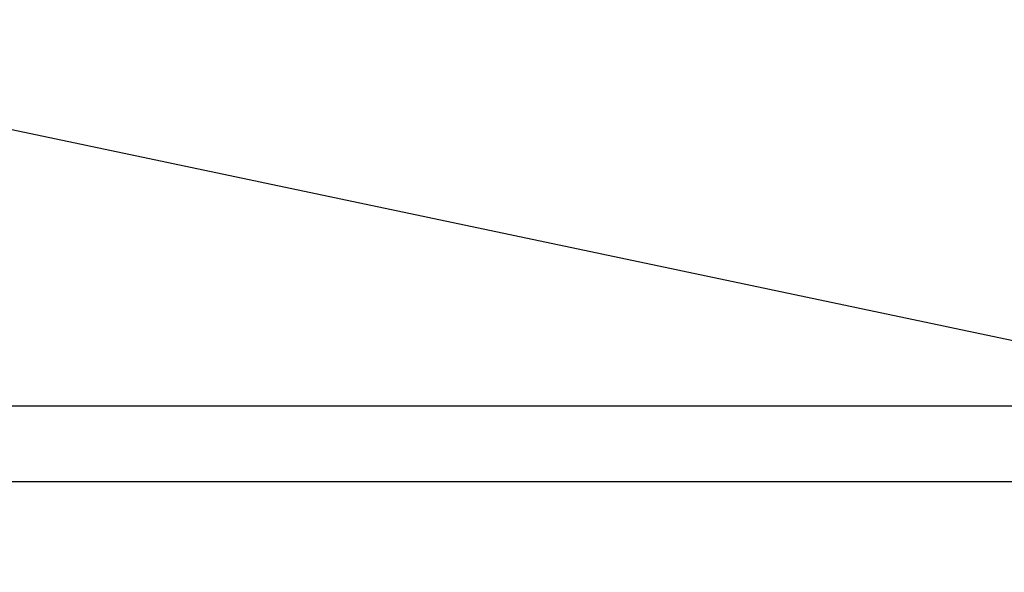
# Model space of a CAD drawing. Extents: x 4085 to 16701, y -65 to 10948.
# Tile 133 of 256: x 14807 to 14840, y 10929 to 10948. Entities that reach past the tile are written whole.
import ezdxf
from ezdxf.xclip import XClip

# ---------------------------------------------------------------- set-up
doc = ezdxf.new("R2010")
doc.units = 0
doc.header["$MEASUREMENT"] = 0
doc.header["$XCLIPFRAME"] = 0
doc.linetypes.add('CONTI', pattern=[0])
doc.layers.get('0').update_dxf_attribs({"color": 250, "linetype": 'CONTI'})

# ---------------------------------------------------------------- blocks, each defined once
blk = doc.blocks.new('A$C10aa157c')
at = {"linetype": 'Continuous'}
blk.add_lwpolyline([(-373.794, 108.522), (-373.794, 37.874), (-338.797, -11.85), (-296.167, 12.169), (-278.15, 12.669), (-222.292, -17.355), (-192.313, -27.416), (-152.842, -36.14), (-88.614, -37.229), (-24.387, -36.597), (-4.075, -35.346), (26.99, -25.762), (74.741, -7.279), (109.404, 7.299), (135.566, 19.468), (110.184, 64.198), (9.488, 20.698), (-104.253, 13.969), (-207.655, 33.676), (-251.57, 64.255), (-301.828, 93.335), (-373.794, 108.522)], dxfattribs=at)

msp = doc.modelspace()

# ---------------------------------------------------------------- block references
at = {"linetype": 'Continuous'}
ref = msp.add_blockref('A$C10aa157c', (15163.262, 10839.004, 0.177), dxfattribs=at)
XClip(ref).set_block_clipping_path([(-373.794434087, 108.5221690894), (-301.8282399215, 93.3350241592), (-251.5703695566, 64.2554686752), (-207.654540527, 33.6758720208), (-104.2532370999, 13.9690799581), (9.4882953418, 20.6982215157), (110.1840137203, 64.198227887), (135.5661904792, 19.4677583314), (74.741036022, -7.2786312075), (26.9902694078, -25.761868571), (-4.0754597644, -35.3463755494), (-88.6139293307, -37.2294086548), (-152.8418739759, -36.1397910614), (-192.3131233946, -27.415677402), (-222.2923186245, -17.3547389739), (-278.1502265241, 12.6686452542), (-296.1702662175, 12.3849432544), (-338.797385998, -11.849717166), (-373.794434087, 37.8738306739)])

# ---------------------------------------------------------------- next in the draw order: linework, layer by layer
at = {"color": 5, "linetype": 'Continuous'}
for p, q in [((14775.921, 10934.743, -0.957), (15297.737, 10934.743, -0.957)), ((14785.921, 10932.243, -0.957), (15295.237, 10932.243, -0.957))]:
    msp.add_line(p, q, dxfattribs=at)

doc.saveas('drawing.dxf')
